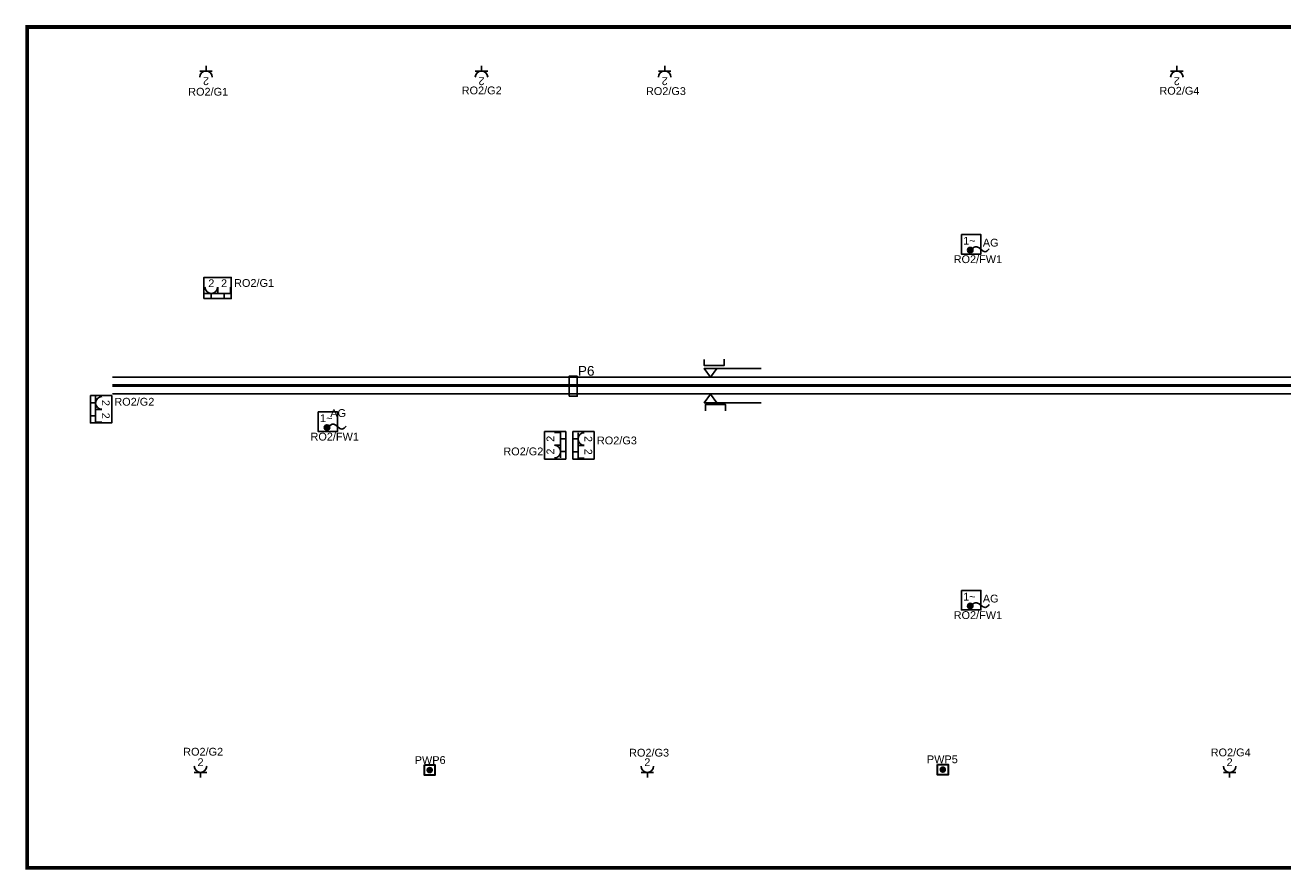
# Model space of a CAD drawing. Header units: millimetres. Extents: x 31144 to 89436, y 19352 to 26645.
# Tile 6 of 16: x 54823 to 58048, y 21155 to 23320. Entities that reach past the tile are written whole.
import ezdxf
from ezdxf.enums import TextEntityAlignment as Align

# ---------------------------------------------------------------- set-up
doc = ezdxf.new("R2010")
doc.units = ezdxf.units.MM
doc.header["$MEASUREMENT"] = 0
doc.linetypes.add('DASHED', pattern=[0.75, 0.5, -0.25])
for name, color, linetype in [('! E-K Instalacja gniazd', 5, 'Continuous'), ('! PT Instalacja Gniazd', 5, 'Continuous'), ('! PT Instalacja gniazd wypust kablowy', 5, 'Continuous'), ('! PT Koryta kablowe', 6, 'Continuous'), ('! PT Opisy Legenda 2', 7, 'Continuous'), ('! PT Teletechnika', 3, 'Continuous'), ('! PTAdres - Instalacja gniazd', 5, 'Continuous'), ('!EK Przepust kablowy na kable', 1, 'Continuous'), ('!PT Technologia numery', 6, 'Continuous'), ('_HSA_ZAKRES_OPRACOWANIA', 213, 'Continuous')]:
    doc.layers.add(name, color=color, linetype=linetype)
doc.layers.add('EL_GNIAZDA', color=1, linetype='Continuous', lineweight=30)
doc.styles.add('ARIAL', font='arial.ttf')

# ---------------------------------------------------------------- blocks, each defined once
blk = doc.blocks.new('G$C006C0D34')
at = {"layer": 'EL_GNIAZDA', "linetype": 'ByBlock'}
h = blk.add_hatch(color=256, dxfattribs=at)
edge = h.paths.add_edge_path()
edge.add_ellipse((0, 0), major_axis=(0.274, -0.277), ratio=1, start_angle=-45, end_angle=315, ccw=False)
blk.add_lwpolyline([(-0.61, 0.61), (0.61, 0.61), (0.61, -0.61), (-0.61, -0.61)], close=True, dxfattribs=at)
blk = doc.blocks.new('A$7E8A6132161C0')
at = {"color": 5}
for points in [[(-16.1, 13.4), (16.1, 13.4)], [(0, 13.4), (0, 0)]]:
    blk.add_lwpolyline(points, dxfattribs=at)
blk.add_arc((0, 29.4), 16.1, 180, 360, dxfattribs=at)
at = {"color": 5, "flags": 8}
blk.add_attdef('LICZBA_230V', text='', height=20, dxfattribs=at).set_placement((0, 23.5), align=Align.BOTTOM_CENTER)
blk = doc.blocks.new('G$C3BBB513C')
at = {"color": 5}
blk.add_lwpolyline([(-51.9, 0), (-51.9, 54.6), (18.5, 54.6), (18.5, 0), (-51.9, 0)], dxfattribs=at)
at = {"color": 3}
for points in [[(-16.1, 13.4), (-16.1, 29.4)], [(-16.1, 13.4), (16.1, 13.4)], [(0, 13.4), (0, 0)], [(16.1, 13.4), (16.1, 29.4)]]:
    blk.add_lwpolyline(points, dxfattribs=at)
at = {"layer": '!PT Technologia numery'}
ref = blk.add_blockref('A$7E8A6132161C0', (-32.9, 0), dxfattribs=at)
ref.add_attrib('LICZBA_230V', '2', dxfattribs={"layer": '0', "color": 5, "height": 20, "style": 'ARIAL', "flags": 8}).set_placement((-32.8, 23.5), align=Align.BOTTOM_CENTER)
at = {"color": 3, "flags": 8}
blk.add_attdef('LICZBA_RJ', text='', height=20, dxfattribs=at).set_placement((0, 23.5), align=Align.BOTTOM_CENTER)
blk = doc.blocks.new('G$C65E67265')
for points in [[(1590, 182.5), (1640, 182.5), (1640, 132.5), (1590, 132.5)], [(-59, -272.4), (-9, -272.4), (-9, -322.4), (-59, -322.4)], [(1590, -730), (1640, -730), (1640, -780), (1590, -780)]]:
    blk.add_lwpolyline(points, close=True)
blk = doc.blocks.new('przyl_1faz')
blk.add_hatch(color=256).paths.add_polyline_path([(14.2, -0.5, 1), (-13.8, -0.5, 1)])
blk.add_circle((0.2, -0.5), 14)
blk.add_spline([(0.2, -0.5), (34.9, 16.4), (76.6, -8.5), (98.1, 6.6)], degree=3)
at = {"linetype": 'ByBlock', "style": 'ARIAL'}
blk.add_text('1~', height=40, dxfattribs=at).set_placement((-35.8, 27.5))

msp = doc.modelspace()

# ---------------------------------------------------------------- linework, layer by layer
at = {"layer": '! E-K Instalacja gniazd', "color": 1}
msp.add_lwpolyline([(56218, 22369), (56218, 22420.4), (56239, 22420.4), (56239, 22369)], close=True, dxfattribs=at)
at = {"layer": '! PT Koryta kablowe'}
for p, q in [((55047.5, 22394.9), (65324.2, 22394.9)), ((55047.5, 22374.9), (65324.2, 22374.9))]:
    msp.add_line(p, q, dxfattribs=at)
for points in [[(56710.1, 22352.3), (56564.3, 22352.3), (56580.3, 22374.6), (56596.4, 22352.3)], [(56567.8, 22331.4), (56567.8, 22347.9), (56618.8, 22347.9), (56618.8, 22331.9)]]:
    msp.add_lwpolyline(points, dxfattribs=at)
at = {"layer": '! PT Teletechnika'}
for p, q in [((55047.8, 22417.9), (65347.3, 22417.9)), ((55047.8, 22397.9), (65347.3, 22397.9))]:
    msp.add_line(p, q, dxfattribs=at)
for points in [[(56615.2, 22463.9), (56615.2, 22447.4), (56564.3, 22447.4), (56564.3, 22463.4)], [(56596.4, 22440.2), (56564.3, 22440.2), (56580.3, 22417.9), (56596.4, 22440.2)], [(56580.3, 22440.2), (56710.1, 22440.2)]]:
    msp.add_lwpolyline(points, dxfattribs=at)
at = {"layer": '_HSA_ZAKRES_OPRACOWANIA', "color": 4, "linetype": 'DASHED', "ltscale": 60, "const_width": 10}
msp.add_lwpolyline([(67102, 21715.6), (67102, 23315.3), (54828.5, 23315.3), (54828.5, 21159.8), (65059.7, 21159.8)], dxfattribs=at)

# ---------------------------------------------------------------- block references
at = {"layer": '! PT Instalacja gniazd wypust kablowy', "xscale": 0.5, "yscale": 0.5, "zscale": 0.5}
for p in [(57246.2, 22743.8), (55597.2, 22288.9), (57246.2, 21831.4)]:
    msp.add_blockref('przyl_1faz', p, dxfattribs=at)
at = {"layer": '!PT Technologia numery'}
ref = msp.add_blockref('A$7E8A6132161C0', (55287.2, 23216.1), dxfattribs=dict(at, rotation=180))
ref.add_attrib('LICZBA_230V', '2', dxfattribs={"layer": '0', "color": 5, "height": 20, "rotation": 180, "style": 'ARIAL', "flags": 8}).set_placement((55287.1, 23192.6), align=Align.BOTTOM_CENTER)
ref = msp.add_blockref('A$7E8A6132161C0', (55993.4, 23216.1), dxfattribs=dict(at, rotation=180))
ref.add_attrib('LICZBA_230V', '2', dxfattribs={"layer": '0', "color": 5, "height": 20, "rotation": 180, "style": 'ARIAL', "flags": 8}).set_placement((55993.4, 23192.6), align=Align.BOTTOM_CENTER)
ref = msp.add_blockref('A$7E8A6132161C0', (56463.1, 23216.1), dxfattribs=dict(at, rotation=180))
ref.add_attrib('LICZBA_230V', '2', dxfattribs={"layer": '0', "color": 5, "height": 20, "rotation": 180, "style": 'ARIAL', "flags": 8}).set_placement((56463.1, 23192.6), align=Align.BOTTOM_CENTER)
ref = msp.add_blockref('A$7E8A6132161C0', (57776.1, 23216.1), dxfattribs=dict(at, rotation=180))
ref.add_attrib('LICZBA_230V', '2', dxfattribs={"layer": '0', "color": 5, "height": 20, "rotation": 180, "style": 'ARIAL', "flags": 8}).set_placement((57776, 23192.6), align=Align.BOTTOM_CENTER)
ref = msp.add_blockref('A$7E8A6132161C0', (55273.1, 21391.2), dxfattribs=at)
ref.add_attrib('LICZBA_230V', '2', dxfattribs={"layer": '0', "color": 5, "height": 20, "style": 'ARIAL', "flags": 8}).set_placement((55273.1, 21414.8), align=Align.BOTTOM_CENTER)
ref = msp.add_blockref('A$7E8A6132161C0', (56418.6, 21391.2), dxfattribs=at)
ref.add_attrib('LICZBA_230V', '2', dxfattribs={"layer": '0', "color": 5, "height": 20, "style": 'ARIAL', "flags": 8}).set_placement((56418.6, 21414.8), align=Align.BOTTOM_CENTER)
ref = msp.add_blockref('A$7E8A6132161C0', (57911.4, 21391.2), dxfattribs=at)
ref.add_attrib('LICZBA_230V', '2', dxfattribs={"layer": '0', "color": 5, "height": 20, "style": 'ARIAL', "flags": 8}).set_placement((57911.4, 21414.8), align=Align.BOTTOM_CENTER)
msp.add_blockref('G$C65E67265', (55633.6, 22601.1))
ref = msp.add_blockref('G$C3BBB513C', (55333.5, 22619.1), dxfattribs=dict(rotation=359.9999999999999))
ref.add_attrib('LICZBA_RJ', '2', dxfattribs={"color": 3, "height": 20, "style": 'ARIAL', "flags": 8}).set_placement((55333.4, 22642.6), align=Align.BOTTOM_CENTER)
ref = msp.add_blockref('G$C3BBB513C', (54990.7, 22318.9), dxfattribs=dict(rotation=269.9999999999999))
ref.add_attrib('LICZBA_RJ', '2', dxfattribs={"color": 3, "height": 20, "rotation": 270, "style": 'ARIAL', "flags": 8}).set_placement((55014.2, 22318.9), align=Align.BOTTOM_CENTER)
ref = msp.add_blockref('G$C3BBB513C', (56209.6, 22259.9), dxfattribs=dict(rotation=89.99999999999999))
ref.add_attrib('LICZBA_RJ', '2', dxfattribs={"color": 3, "height": 20, "rotation": 90, "style": 'ARIAL', "flags": 8}).set_placement((56186.1, 22259.9), align=Align.BOTTOM_CENTER)
ref = msp.add_blockref('G$C3BBB513C', (56227.6, 22226.5), dxfattribs=dict(rotation=270))
ref.add_attrib('LICZBA_RJ', '2', dxfattribs={"color": 3, "height": 20, "rotation": 270, "style": 'ARIAL', "flags": 8}).set_placement((56251.1, 22226.6), align=Align.BOTTOM_CENTER)
at = {"xscale": 22, "yscale": 22, "zscale": 22}
for p in [(55860.6, 21410.5), (57176.1, 21411.8)]:
    msp.add_blockref('G$C006C0D34', p, dxfattribs=at)

# ---------------------------------------------------------------- texts
at = {"layer": '! PT Opisy Legenda 2', "style": 'ARIAL'}
for p in [(57278.7, 22752.7, 8576.7), (55605.7, 22315.8, 8576.7), (57278.7, 21840.2, 8576.7)]:
    msp.add_text('AG', height=20, dxfattribs=at).set_placement(p)
at = {"layer": '!EK Przepust kablowy na kable', "style": 'ARIAL'}
msp.add_text('P6', height=25, dxfattribs=at).set_placement((56240.4, 22421.5, 129.5))
at = {"layer": 'EL_GNIAZDA', "style": 'ARIAL'}
for s, p in [('PWP6', (55822.2, 21426.2, -201.9)), ('PWP5', (57135.3, 21428.2, -201.9))]:
    msp.add_text(s, height=20, dxfattribs=at).set_placement(p)

# ---------------------------------------------------------------- next in the draw order: texts
at = {"layer": '! PT Instalacja Gniazd', "char_height": 20, "attachment_point": 1, "style": 'ARIAL', "bg_fill": 3, "box_fill_scale": 1, "bg_fill_color": 256, "bg_fill_true_color": 13158600, "bg_fill_transparency": 0}
for s, insert in [('RO2/G1', (55241.4, 23159.6, -11578.5)), ('RO2/G2', (55942.7, 23163, -11578.5)), ('RO2/G3', (56415, 23161.2, -11578.5)), ('RO2/G4', (57731.4, 23162.1, -11578.5)), ('RO2/G1', (55359.1, 22669.3, -11578.5)), ('RO2/G2', (55052.1, 22364.8, -11578.5)), ('RO2/G3', (56289.3, 22265.6, -11578.5)), ('RO2/G2', (56049.4, 22237.5, -11578.5)), ('RO2/G2', (55228.5, 21467.6, -11578.5)), ('RO2/G3', (56371.8, 21465.1, -11578.5)), ('RO2/G4', (57862.9, 21465.8, -11578.5))]:
    msp.add_mtext(s, dxfattribs=dict(at, insert=insert))
at = {"layer": '! PTAdres - Instalacja gniazd', "char_height": 20, "attachment_point": 1, "style": 'ARIAL', "bg_fill": 3, "box_fill_scale": 1, "bg_fill_color": 256, "bg_fill_true_color": 13158600, "bg_fill_transparency": 0}
for insert in [(57204, 22730.3, -11578.5), (55555, 22275.4, -11578.5), (57204, 21817.8, -11578.5)]:
    msp.add_mtext('RO2/FW1', dxfattribs=dict(at, insert=insert))

doc.saveas('drawing.dxf')
